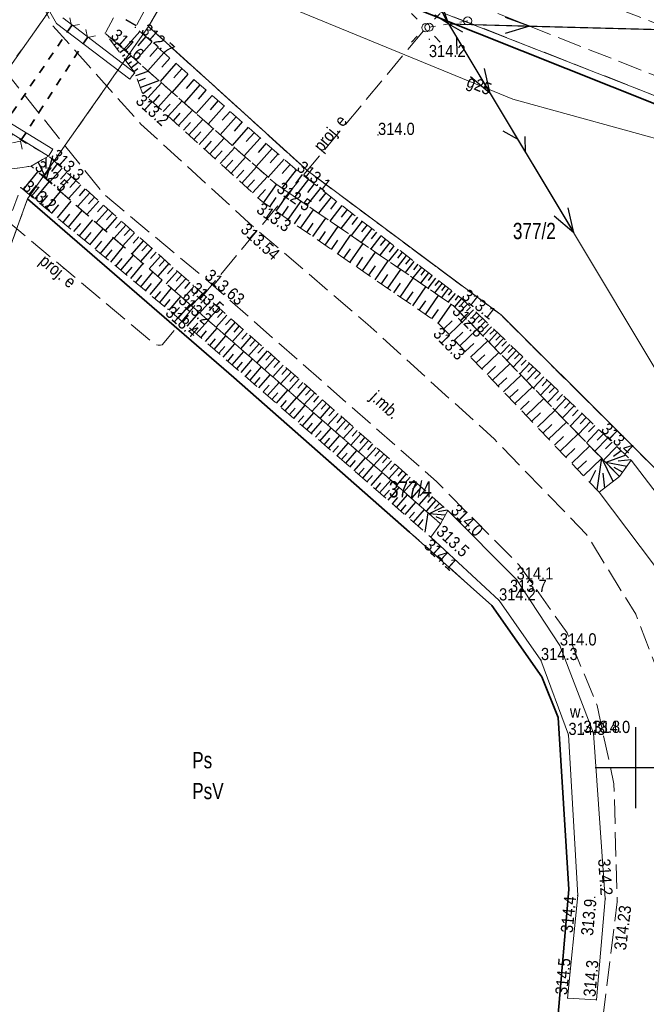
# Model space of a CAD drawing. Header units: metres. Extents: x 7523615 to 7533948, y 5492686 to 5502120.
# Tile 195 of 256: x 7531312 to 7531351, y 5496935 to 5496996. Entities that reach past the tile are written whole.
import ezdxf
from ezdxf.enums import TextEntityAlignment as Align

# ---------------------------------------------------------------- set-up
doc = ezdxf.new("R2010")
doc.units = ezdxf.units.M
for name, pattern in [('0.5_0.5', [1, 0.5, -0.5]), ('1.0_0.5', [1.5, 1, -0.5]), ('1.5_0.5', [2, 1.5, -0.5]), ('219-500', [0]), ('egkk-500', [2, 1.5, -0.5]), ('egug-500', [1, 0.5, -0.5]), ('otkz_500', [1, 0.5, -0.5]), ('suep_nn_500', [0]), ('supp_500', [1, 0.5, -0.5]), ('sutp_500', [0])]:
    doc.linetypes.add(name, pattern=pattern)
doc.layers.get('0').update_dxf_attribs({"color": 2, "lineweight": 5})
doc.styles.get("Standard").update_dxf_attribs({"font": 'Working1250', "width": 0.75})
doc.linetypes.add('902-500', pattern='A,3.75,0,[1,ksztalty.shx,S=0.5,R=0,X=0,Y=0],3.75', length=7.5)
doc.linetypes.add('otdn_500', pattern='A,5,0,[21,ksztalty.shx,S=0.5,R=0,X=-1,Y=0]', length=5)

# ---------------------------------------------------------------- blocks, each defined once
blk = doc.blocks.new('203')
at = {"linetype": 'Continuous', "lineweight": 0}
h = blk.add_hatch(color=0, dxfattribs=at)
edge = h.paths.add_edge_path()
edge.add_arc((0, 0), 0.045, 0, 360)
blk = doc.blocks.new('PW01')
at = {"linetype": 'Continuous', "lineweight": 13}
h = blk.add_hatch(color=0, dxfattribs=at)
edge = h.paths.add_edge_path()
edge.add_arc((0, 0), 0.045, 0, 360)
blk = doc.blocks.new('SM01')
at = {"color": 0, "linetype": 'Continuous', "lineweight": 13}
for p, q in [((-0.53, 0.531), (-0.883, 0.884)), ((0.531, 0.531), (0.884, 0.884)), ((-0.53, -0.53), (-0.883, -0.883)), ((0.531, -0.53), (0.884, -0.883))]:
    blk.add_line(p, q, dxfattribs=at)
blk.add_circle((0, 0), 0.25, dxfattribs=at)
blk = doc.blocks.new('SM05')
at = {"color": 0, "linetype": 'Continuous', "lineweight": 13}
blk.add_circle((0, 0), 0.25, dxfattribs=at)
blk = doc.blocks.new('IB05')
at = {"color": 0, "linetype": 'Continuous', "lineweight": 13}
for q in [(0.354, 0.354), (0.354, -0.354)]:
    blk.add_line((0, 0), q, dxfattribs=at)
blk = doc.blocks.new('SUEP1')
at = {"color": 0, "linetype": 'Continuous'}
for p, q in [((0, 0), (5, 0)), ((5, 0), (3.5, 0.5)), ((5, 0), (3.5, -0.5)), ((5, 0), (15, 0)), ((15, 0), (13.5, 0.5)), ((15, 0), (13.5, -0.5))]:
    blk.add_line(p, q, dxfattribs=at)
blk = doc.blocks.new('SUTP')
at = {"color": 0, "linetype": 'Continuous'}
for p, q in [((0, 0), (0.866, 0.5)), ((0, 0), (9.232, 0)), ((1.866, -0.5), (1, 0)), ((7.366, -0.5), (8.232, 0)), ((9.232, 0), (8.366, 0.5))]:
    blk.add_line(p, q, dxfattribs=at)
blk = doc.blocks.new('RAMKA500K')
at = {"color": 0}
for p, q in [((150, 197.5), (150, 202.5)), ((147.5, 200), (152.5, 200))]:
    blk.add_line(p, q, dxfattribs=at)

msp = doc.modelspace()

# ---------------------------------------------------------------- linework, layer by layer
at = {"layer": '000 Inne (niezydentyfikowane)', "color": 7, "linetype": 'CONTINUOUS', "lineweight": 25, "flags": 128}
for points in [[(7531319.26, 5496995.66), (7531318.61, 5496996.02)], [(7531317.55, 5496994.95), (7531317.6, 5496994.99)], [(7531317.72, 5496994.71), (7531317.77, 5496994.75)], [(7531319.48, 5496995.31), (7531318.49, 5496994.2)], [(7531319.85, 5496994.99), (7531319.36, 5496994.43)], [(7531317.89, 5496994.48), (7531318.05, 5496994.59)], [(7531318.07, 5496994.25), (7531318.17, 5496994.32)], [(7531318.24, 5496994.01), (7531318.49, 5496994.2)], [(7531320.22, 5496994.66), (7531319.23, 5496993.54)], [(7531320.59, 5496994.33), (7531320.1, 5496993.77)], [(7531318.41, 5496993.78), (7531318.56, 5496993.89)], [(7531318.59, 5496993.55), (7531318.94, 5496993.81)], [(7531320.96, 5496994), (7531319.98, 5496992.89)], [(7531321.33, 5496993.67), (7531320.84, 5496993.12)], [(7531318.76, 5496993.31), (7531318.96, 5496993.46)], [(7531318.93, 5496993.08), (7531319.38, 5496993.41)], [(7531319.11, 5496992.85), (7531319.35, 5496993.03)], [(7531321.7, 5496993.34), (7531320.72, 5496992.23)], [(7531322.07, 5496993.01), (7531321.58, 5496992.46)], [(7531319.23, 5496992.59), (7531319.99, 5496992.87)], [(7531319.36, 5496992.26), (7531319.82, 5496992.43)], [(7531322.44, 5496992.69), (7531321.46, 5496991.57)], [(7531322.81, 5496992.36), (7531322.32, 5496991.8)], [(7531319.5, 5496991.87), (7531320.64, 5496992.3)], [(7531319.67, 5496991.5), (7531320.18, 5496991.88)], [(7531319.98, 5496991.22), (7531320.82, 5496992.14)], [(7531323.18, 5496992.03), (7531322.2, 5496990.92)], [(7531323.55, 5496991.7), (7531323.06, 5496991.15)], [(7531320.29, 5496990.94), (7531320.71, 5496991.4)], [(7531320.6, 5496990.66), (7531321.44, 5496991.59)], [(7531323.92, 5496991.37), (7531322.94, 5496990.26)], [(7531320.91, 5496990.38), (7531321.34, 5496990.84)], [(7531321.22, 5496990.09), (7531322.08, 5496991.03)], [(7531324.66, 5496990.72), (7531323.68, 5496989.61)], [(7531324.29, 5496991.05), (7531323.8, 5496990.49)], [(7531321.54, 5496989.81), (7531321.97, 5496990.28)], [(7531321.85, 5496989.52), (7531322.71, 5496990.47)], [(7531322.49, 5496988.94), (7531323.35, 5496989.9)], [(7531325.4, 5496990.06), (7531324.42, 5496988.95)], [(7531325.03, 5496990.39), (7531324.54, 5496989.84)], [(7531322.17, 5496989.23), (7531322.6, 5496989.71)], [(7531323.13, 5496988.36), (7531324, 5496989.32)], [(7531326.14, 5496989.41), (7531325.16, 5496988.3)], [(7531325.77, 5496989.74), (7531325.28, 5496989.18)], [(7531322.81, 5496988.65), (7531323.24, 5496989.13)], [(7531323.78, 5496987.78), (7531324.66, 5496988.75)], [(7531326.88, 5496988.75), (7531325.9, 5496987.65)], [(7531326.51, 5496989.08), (7531326.02, 5496988.53)], [(7531323.45, 5496988.07), (7531323.89, 5496988.55)], [(7531324.43, 5496987.18), (7531325.32, 5496988.16)], [(7531327.62, 5496988.1), (7531326.64, 5496986.99)], [(7531327.25, 5496988.43), (7531326.76, 5496987.87)], [(7531313.69, 5496987.54), (7531313.7, 5496986.88)], [(7531314.06, 5496987.46), (7531313.71, 5496986.22)], [(7531324.1, 5496987.48), (7531324.54, 5496987.97)], [(7531325.09, 5496986.59), (7531325.98, 5496987.57)], [(7531327.99, 5496987.77), (7531327.5, 5496987.22)], [(7531313.22, 5496987.27), (7531313.71, 5496986.22)], [(7531314.69, 5496986.9), (7531313.92, 5496986.04)], [(7531314.39, 5496987.17), (7531314.05, 5496986.69)], [(7531324.76, 5496986.89), (7531325.2, 5496987.38)], [(7531325.75, 5496985.98), (7531326.65, 5496986.98)], [(7531328.36, 5496987.45), (7531327.38, 5496986.34)], [(7531328.73, 5496987.12), (7531328.24, 5496986.57)], [(7531312.3, 5496985.57), (7531313.2, 5496986.66)], [(7531315.27, 5496986.38), (7531314.5, 5496985.53)], [(7531314.98, 5496986.64), (7531314.6, 5496986.21)], [(7531325.42, 5496986.29), (7531325.87, 5496986.78)], [(7531326.42, 5496985.38), (7531327.33, 5496986.38)], [(7531329.1, 5496986.8), (7531328.22, 5496985.67)], [(7531329.48, 5496986.5), (7531329.05, 5496985.95)], [(7531312.66, 5496985.28), (7531313.11, 5496985.82)], [(7531313.02, 5496984.98), (7531313.9, 5496986.05)], [(7531315.84, 5496985.87), (7531315.08, 5496985.03)], [(7531315.55, 5496986.13), (7531315.17, 5496985.7)], [(7531326.08, 5496985.68), (7531326.54, 5496986.18)], [(7531327.1, 5496984.77), (7531327.88, 5496985.9)], [(7531329.85, 5496986.21), (7531329.01, 5496985.13)], [(7531330.57, 5496985.65), (7531329.76, 5496984.61)], [(7531330.21, 5496985.93), (7531329.8, 5496985.4)], [(7531313.37, 5496984.69), (7531313.81, 5496985.22)], [(7531313.72, 5496984.4), (7531314.59, 5496985.46)], [(7531316.4, 5496985.37), (7531315.65, 5496984.53)], [(7531316.12, 5496985.62), (7531315.74, 5496985.2)], [(7531316.68, 5496985.12), (7531316.31, 5496984.7)], [(7531326.75, 5496985.07), (7531327.21, 5496985.58)], [(7531327.48, 5496984.51), (7531327.87, 5496985.08)], [(7531327.86, 5496984.25), (7531328.64, 5496985.38)], [(7531331.26, 5496985.12), (7531330.48, 5496984.12)], [(7531330.92, 5496985.38), (7531330.52, 5496984.87)], [(7531314.06, 5496984.12), (7531314.5, 5496984.64)], [(7531314.41, 5496983.83), (7531315.26, 5496984.87)], [(7531316.96, 5496984.87), (7531316.22, 5496984.04)], [(7531317.24, 5496984.62), (7531316.87, 5496984.21)], [(7531328.23, 5496983.99), (7531328.62, 5496984.56)], [(7531328.61, 5496983.73), (7531329.4, 5496984.86)], [(7531331.92, 5496984.6), (7531331.18, 5496983.64)], [(7531331.59, 5496984.86), (7531331.21, 5496984.37)], [(7531314.75, 5496983.55), (7531315.17, 5496984.06)], [(7531315.09, 5496983.27), (7531315.93, 5496984.29)], [(7531317.52, 5496984.37), (7531316.78, 5496983.55)], [(7531318.07, 5496983.88), (7531317.34, 5496983.06)], [(7531317.79, 5496984.13), (7531317.43, 5496983.72)], [(7531328.99, 5496983.47), (7531329.38, 5496984.04)], [(7531329.37, 5496983.21), (7531330.16, 5496984.34)], [(7531332.56, 5496984.11), (7531331.84, 5496983.19)], [(7531332.24, 5496984.35), (7531331.88, 5496983.88)], [(7531332.87, 5496983.87), (7531332.52, 5496983.42)], [(7531315.42, 5496983), (7531315.84, 5496983.5)], [(7531315.75, 5496982.72), (7531316.58, 5496983.72)], [(7531318.61, 5496983.39), (7531317.89, 5496982.58)], [(7531318.34, 5496983.64), (7531317.98, 5496983.23)], [(7531329.75, 5496982.94), (7531330.14, 5496983.51)], [(7531330.13, 5496982.68), (7531330.92, 5496983.82)], [(7531330.89, 5496982.15), (7531331.68, 5496983.3)], [(7531333.17, 5496983.63), (7531332.48, 5496982.75)], [(7531333.47, 5496983.4), (7531333.13, 5496982.97)], [(7531316.08, 5496982.45), (7531316.49, 5496982.94)], [(7531316.41, 5496982.18), (7531317.22, 5496983.16)], [(7531317.05, 5496981.65), (7531317.85, 5496982.61)], [(7531319.15, 5496982.91), (7531318.44, 5496982.11)], [(7531318.88, 5496983.15), (7531318.52, 5496982.75)], [(7531319.42, 5496982.67), (7531319.07, 5496982.27)], [(7531330.51, 5496982.42), (7531330.91, 5496982.99)], [(7531331.66, 5496981.63), (7531332.45, 5496982.77)], [(7531333.76, 5496983.18), (7531333.1, 5496982.33)], [(7531334.32, 5496982.74), (7531333.69, 5496981.93)], [(7531334.04, 5496982.95), (7531333.72, 5496982.54)], [(7531316.73, 5496981.91), (7531317.14, 5496982.4)], [(7531317.69, 5496981.12), (7531318.47, 5496982.07)], [(7531319.69, 5496982.43), (7531318.98, 5496981.63)], [(7531319.96, 5496982.19), (7531319.6, 5496981.8)], [(7531331.27, 5496981.89), (7531331.67, 5496982.46)], [(7531332.42, 5496981.1), (7531333.22, 5496982.25)], [(7531334.86, 5496982.32), (7531334.25, 5496981.54)], [(7531334.59, 5496982.53), (7531334.28, 5496982.13)], [(7531335.12, 5496982.12), (7531334.82, 5496981.73)], [(7531317.37, 5496981.38), (7531317.77, 5496981.86)], [(7531318.31, 5496980.61), (7531319.08, 5496981.54)], [(7531320.22, 5496981.96), (7531319.52, 5496981.16)], [(7531320.75, 5496981.48), (7531320.05, 5496980.7)], [(7531320.49, 5496981.72), (7531320.14, 5496981.33)], [(7531332.04, 5496981.36), (7531332.44, 5496981.94)], [(7531332.81, 5496980.83), (7531333.2, 5496981.41)], [(7531333.19, 5496980.57), (7531333.99, 5496981.72)], [(7531335.38, 5496981.92), (7531334.79, 5496981.17)], [(7531335.87, 5496981.53), (7531335.31, 5496980.81)], [(7531335.63, 5496981.72), (7531335.34, 5496981.35)], [(7531318, 5496980.86), (7531318.39, 5496981.33)], [(7531318.62, 5496980.35), (7531319, 5496980.81)], [(7531318.93, 5496980.1), (7531319.69, 5496981.02)], [(7531321.27, 5496981.02), (7531320.58, 5496980.24)], [(7531321.01, 5496981.25), (7531320.66, 5496980.86)], [(7531333.58, 5496980.3), (7531333.98, 5496980.88)], [(7531333.96, 5496980.03), (7531334.76, 5496981.19)], [(7531336.35, 5496981.16), (7531335.81, 5496980.47)], [(7531336.11, 5496981.34), (7531335.84, 5496980.99)], [(7531336.81, 5496980.8), (7531336.29, 5496980.14)], [(7531336.58, 5496980.98), (7531336.32, 5496980.64)], [(7531319.23, 5496979.85), (7531319.61, 5496980.3)], [(7531319.53, 5496979.6), (7531320.28, 5496980.5)], [(7531321.79, 5496980.55), (7531321.1, 5496979.78)], [(7531321.53, 5496980.79), (7531321.19, 5496980.4)], [(7531322.05, 5496980.32), (7531321.71, 5496979.94)], [(7531334.35, 5496979.77), (7531334.75, 5496980.35)], [(7531334.74, 5496979.5), (7531335.54, 5496980.66)], [(7531337.25, 5496980.46), (7531336.75, 5496979.82)], [(7531337.03, 5496980.63), (7531336.78, 5496980.3)], [(7531337.46, 5496980.29), (7531337.22, 5496979.98)], [(7531319.83, 5496979.35), (7531320.2, 5496979.8)], [(7531320.12, 5496979.11), (7531320.86, 5496980)], [(7531322.31, 5496980.09), (7531321.62, 5496979.33)], [(7531322.82, 5496979.64), (7531322.14, 5496978.88)], [(7531322.56, 5496979.87), (7531322.22, 5496979.49)], [(7531335.12, 5496979.23), (7531335.52, 5496979.81)], [(7531335.51, 5496978.96), (7531336.31, 5496980.13)], [(7531336.29, 5496978.43), (7531337.09, 5496979.59)], [(7531337.67, 5496980.13), (7531337.2, 5496979.52)], [(7531338.08, 5496979.82), (7531337.62, 5496979.23)], [(7531337.88, 5496979.97), (7531337.64, 5496979.67)], [(7531338.28, 5496979.66), (7531338.05, 5496979.37)], [(7531320.41, 5496978.87), (7531320.78, 5496979.31)], [(7531320.7, 5496978.63), (7531321.43, 5496979.5)], [(7531321.28, 5496978.15), (7531322.01, 5496978.99)], [(7531323.33, 5496979.19), (7531322.65, 5496978.43)], [(7531323.07, 5496979.41), (7531322.73, 5496979.03)], [(7531335.9, 5496978.7), (7531336.3, 5496979.28)], [(7531337.07, 5496977.89), (7531337.87, 5496979.06)], [(7531338.48, 5496979.5), (7531338.04, 5496978.94)], [(7531338.68, 5496979.35), (7531338.46, 5496979.07)], [(7531338.88, 5496979.19), (7531338.46, 5496978.66)], [(7531339.08, 5496979.04), (7531338.88, 5496978.77)], [(7531320.99, 5496978.39), (7531321.35, 5496978.82)], [(7531321.84, 5496977.67), (7531322.57, 5496978.51)], [(7531323.83, 5496978.74), (7531323.16, 5496977.98)], [(7531323.58, 5496978.97), (7531323.24, 5496978.59)], [(7531324.08, 5496978.52), (7531323.75, 5496978.14)], [(7531336.68, 5496978.16), (7531337.08, 5496978.74)], [(7531337.85, 5496977.35), (7531338.66, 5496978.52)], [(7531339.28, 5496978.88), (7531338.84, 5496978.37)], [(7531339.65, 5496978.53), (7531339.17, 5496978.03)], [(7531339.46, 5496978.71), (7531339.23, 5496978.46)], [(7531321.56, 5496977.91), (7531321.92, 5496978.33)], [(7531322.12, 5496977.42), (7531322.48, 5496977.84)], [(7531322.4, 5496977.18), (7531323.12, 5496978.02)], [(7531324.34, 5496978.3), (7531323.67, 5496977.54)], [(7531324.84, 5496977.85), (7531324.17, 5496977.1)], [(7531324.59, 5496978.07), (7531324.25, 5496977.7)], [(7531337.46, 5496977.62), (7531337.86, 5496978.2)], [(7531340.01, 5496978.18), (7531339.53, 5496977.67)], [(7531339.83, 5496978.35), (7531339.59, 5496978.1)], [(7531340.38, 5496977.83), (7531339.88, 5496977.3)], [(7531340.2, 5496978), (7531339.95, 5496977.75)], [(7531322.67, 5496976.94), (7531323.04, 5496977.36)], [(7531322.95, 5496976.7), (7531323.68, 5496977.53)], [(7531325.34, 5496977.41), (7531324.68, 5496976.66)], [(7531325.09, 5496977.63), (7531324.76, 5496977.25)], [(7531325.59, 5496977.19), (7531325.26, 5496976.81)], [(7531338.18, 5496977), (7531338.7, 5496977.5)], [(7531338.51, 5496976.66), (7531339.55, 5496977.65)], [(7531340.75, 5496977.48), (7531340.24, 5496976.94)], [(7531340.57, 5496977.65), (7531340.31, 5496977.39)], [(7531340.93, 5496977.3), (7531340.67, 5496977.03)], [(7531323.23, 5496976.46), (7531323.59, 5496976.88)], [(7531323.51, 5496976.22), (7531324.23, 5496977.05)], [(7531324.06, 5496975.74), (7531324.78, 5496976.57)], [(7531325.84, 5496976.97), (7531325.18, 5496976.22)], [(7531326.09, 5496976.75), (7531325.76, 5496976.37)], [(7531338.84, 5496976.31), (7531339.36, 5496976.81)], [(7531339.17, 5496975.96), (7531340.22, 5496976.96)], [(7531341.12, 5496977.13), (7531340.59, 5496976.58)], [(7531341.48, 5496976.78), (7531340.95, 5496976.21)], [(7531341.3, 5496976.95), (7531341.03, 5496976.67)], [(7531341.67, 5496976.6), (7531341.4, 5496976.31)], [(7531323.78, 5496975.98), (7531324.14, 5496976.39)], [(7531324.61, 5496975.26), (7531325.33, 5496976.09)], [(7531326.33, 5496976.53), (7531325.68, 5496975.78)], [(7531326.83, 5496976.09), (7531326.17, 5496975.35)], [(7531326.58, 5496976.31), (7531326.25, 5496975.94)], [(7531339.51, 5496975.61), (7531340.03, 5496976.11)], [(7531339.84, 5496975.26), (7531340.9, 5496976.26)], [(7531341.86, 5496976.42), (7531341.31, 5496975.84)], [(7531342.25, 5496976.05), (7531341.68, 5496975.45)], [(7531342.05, 5496976.23), (7531341.77, 5496975.94)], [(7531324.34, 5496975.5), (7531324.7, 5496975.91)], [(7531324.89, 5496975.02), (7531325.25, 5496975.44)], [(7531325.16, 5496974.79), (7531325.88, 5496975.61)], [(7531327.32, 5496975.65), (7531326.67, 5496974.92)], [(7531327.08, 5496975.87), (7531326.75, 5496975.5)], [(7531327.57, 5496975.43), (7531327.24, 5496975.07)], [(7531340.18, 5496974.91), (7531340.71, 5496975.41)], [(7531340.52, 5496974.55), (7531341.58, 5496975.56)], [(7531342.65, 5496975.67), (7531342.07, 5496975.06)], [(7531342.45, 5496975.86), (7531342.16, 5496975.56)], [(7531342.85, 5496975.47), (7531342.55, 5496975.17)], [(7531325.44, 5496974.55), (7531325.79, 5496974.96)], [(7531325.71, 5496974.31), (7531326.42, 5496975.13)], [(7531327.81, 5496975.22), (7531327.16, 5496974.48)], [(7531328.3, 5496974.78), (7531327.66, 5496974.05)], [(7531328.06, 5496975), (7531327.73, 5496974.63)], [(7531341.19, 5496973.84), (7531342.26, 5496974.86)], [(7531343.05, 5496975.28), (7531342.46, 5496974.65)], [(7531343.47, 5496974.88), (7531342.86, 5496974.24)], [(7531343.26, 5496975.08), (7531342.96, 5496974.77)], [(7531325.98, 5496974.07), (7531326.34, 5496974.48)], [(7531326.26, 5496973.84), (7531326.97, 5496974.66)], [(7531326.8, 5496973.37), (7531327.51, 5496974.18)], [(7531328.79, 5496974.35), (7531328.14, 5496973.62)], [(7531328.55, 5496974.57), (7531328.22, 5496974.2)], [(7531329.03, 5496974.14), (7531328.71, 5496973.77)], [(7531340.85, 5496974.2), (7531341.38, 5496974.71)], [(7531341.87, 5496973.13), (7531342.95, 5496974.15)], [(7531343.9, 5496974.47), (7531343.27, 5496973.82)], [(7531343.68, 5496974.68), (7531343.37, 5496974.35)], [(7531344.12, 5496974.26), (7531343.8, 5496973.93)], [(7531326.53, 5496973.6), (7531326.88, 5496974.01)], [(7531327.07, 5496973.13), (7531327.43, 5496973.54)], [(7531327.34, 5496972.9), (7531328.05, 5496973.71)], [(7531329.28, 5496973.92), (7531328.63, 5496973.2)], [(7531329.52, 5496973.71), (7531329.2, 5496973.35)], [(7531341.53, 5496973.49), (7531342.07, 5496974)], [(7531344.34, 5496974.05), (7531343.7, 5496973.38)], [(7531344.79, 5496973.62), (7531344.13, 5496972.93)], [(7531344.56, 5496973.84), (7531344.24, 5496973.5)], [(7531327.61, 5496972.66), (7531327.97, 5496973.07)], [(7531327.88, 5496972.43), (7531328.59, 5496973.24)], [(7531329.76, 5496973.5), (7531329.12, 5496972.77)], [(7531330.24, 5496973.07), (7531329.6, 5496972.35)], [(7531330, 5496973.28), (7531329.68, 5496972.92)], [(7531342.22, 5496972.77), (7531342.76, 5496973.28)], [(7531342.56, 5496972.41), (7531343.64, 5496973.44)], [(7531345.25, 5496973.18), (7531344.57, 5496972.48)], [(7531345.02, 5496973.41), (7531344.68, 5496973.06)], [(7531345.49, 5496972.96), (7531345.14, 5496972.6)], [(7531328.15, 5496972.19), (7531328.5, 5496972.6)], [(7531328.42, 5496971.96), (7531329.12, 5496972.77)], [(7531330.72, 5496972.64), (7531330.09, 5496971.93)], [(7531330.48, 5496972.86), (7531330.16, 5496972.5)], [(7531330.96, 5496972.43), (7531330.64, 5496972.07)], [(7531342.9, 5496972.05), (7531343.45, 5496972.56)], [(7531343.25, 5496971.68), (7531344.34, 5496972.72)], [(7531345.72, 5496972.73), (7531345.03, 5496972.01)], [(7531345.97, 5496972.5), (7531345.61, 5496972.13)], [(7531328.69, 5496971.73), (7531329.04, 5496972.13)], [(7531328.96, 5496971.49), (7531329.66, 5496972.3)], [(7531329.5, 5496971.03), (7531330.19, 5496971.83)], [(7531331.2, 5496972.22), (7531330.57, 5496971.51)], [(7531331.68, 5496971.8), (7531331.04, 5496971.09)], [(7531331.44, 5496972.01), (7531331.12, 5496971.65)], [(7531343.6, 5496971.32), (7531344.14, 5496971.84)], [(7531343.95, 5496970.95), (7531345.04, 5496972)], [(7531346.21, 5496972.27), (7531345.5, 5496971.52)], [(7531346.71, 5496971.79), (7531345.98, 5496971.03)], [(7531346.46, 5496972.03), (7531346.1, 5496971.66)], [(7531329.23, 5496971.26), (7531329.58, 5496971.66)], [(7531329.76, 5496970.8), (7531330.11, 5496971.2)], [(7531330.03, 5496970.57), (7531330.72, 5496971.37)], [(7531332.15, 5496971.38), (7531331.52, 5496970.67)], [(7531331.91, 5496971.59), (7531331.6, 5496971.23)], [(7531332.39, 5496971.17), (7531332.07, 5496970.82)], [(7531344.29, 5496970.59), (7531344.84, 5496971.11)], [(7531344.64, 5496970.22), (7531345.75, 5496971.27)], [(7531347.22, 5496971.31), (7531346.47, 5496970.52)], [(7531346.96, 5496971.55), (7531346.59, 5496971.17)], [(7531330.3, 5496970.34), (7531330.64, 5496970.73)], [(7531330.56, 5496970.1), (7531331.26, 5496970.9)], [(7531332.62, 5496970.96), (7531332, 5496970.25)], [(7531333.09, 5496970.54), (7531332.47, 5496969.84)], [(7531332.86, 5496970.75), (7531332.55, 5496970.4)], [(7531345.35, 5496969.48), (7531346.46, 5496970.54)], [(7531347.74, 5496970.81), (7531346.97, 5496970)], [(7531347.48, 5496971.06), (7531347.1, 5496970.66)], [(7531348.01, 5496970.55), (7531347.62, 5496970.15)], [(7531330.83, 5496969.87), (7531331.17, 5496970.27)], [(7531331.09, 5496969.64), (7531331.78, 5496970.44)], [(7531331.62, 5496969.19), (7531332.31, 5496969.98)], [(7531333.56, 5496970.13), (7531332.94, 5496969.43)], [(7531333.33, 5496970.34), (7531333.02, 5496969.98)], [(7531333.8, 5496969.92), (7531333.49, 5496969.57)], [(7531345, 5496969.85), (7531345.55, 5496970.38)], [(7531348.28, 5496970.3), (7531347.49, 5496969.47)], [(7531348.55, 5496970.04), (7531348.15, 5496969.62)], [(7531331.36, 5496969.42), (7531331.7, 5496969.81)], [(7531331.89, 5496968.96), (7531332.23, 5496969.35)], [(7531332.15, 5496968.73), (7531332.84, 5496969.52)], [(7531334.03, 5496969.71), (7531333.41, 5496969.02)], [(7531334.5, 5496969.3), (7531333.88, 5496968.61)], [(7531334.26, 5496969.51), (7531333.95, 5496969.16)], [(7531345.7, 5496969.11), (7531346.26, 5496969.64)], [(7531346.06, 5496968.74), (7531347.17, 5496969.8)], [(7531348.83, 5496969.77), (7531348.02, 5496968.93)], [(7531349.11, 5496969.5), (7531348.64, 5496969.14)], [(7531332.41, 5496968.5), (7531332.76, 5496968.9)], [(7531332.68, 5496968.27), (7531333.36, 5496969.06)], [(7531334.96, 5496968.89), (7531334.35, 5496968.2)], [(7531334.73, 5496969.1), (7531334.42, 5496968.75)], [(7531335.19, 5496968.69), (7531334.88, 5496968.34)], [(7531346.42, 5496968.36), (7531346.98, 5496968.89)], [(7531346.78, 5496967.97), (7531347.91, 5496969.05)], [(7531347.63, 5496967.09), (7531347.91, 5496969.04)], [(7531348.61, 5496967.61), (7531347.91, 5496969.04)], [(7531349.39, 5496969.23), (7531348.17, 5496968.78)], [(7531349.45, 5496968.54), (7531348.17, 5496968.78)], [(7531349.7, 5496968.94), (7531348.93, 5496968.86)], [(7531332.94, 5496968.05), (7531333.28, 5496968.44)], [(7531333.2, 5496967.82), (7531333.88, 5496968.61)], [(7531333.72, 5496967.37), (7531334.4, 5496968.15)], [(7531335.42, 5496968.48), (7531334.81, 5496967.79)], [(7531335.88, 5496968.08), (7531335.27, 5496967.39)], [(7531335.65, 5496968.28), (7531335.35, 5496967.93)], [(7531347.18, 5496967.56), (7531347.55, 5496968.3)], [(7531348.1, 5496967.21), (7531348, 5496968.13)], [(7531349.19, 5496968.18), (7531348.68, 5496968.48)], [(7531333.46, 5496967.59), (7531333.8, 5496967.99)], [(7531333.98, 5496967.14), (7531334.32, 5496967.53)], [(7531334.24, 5496966.92), (7531334.92, 5496967.7)], [(7531336.34, 5496967.67), (7531335.73, 5496966.98)], [(7531336.11, 5496967.87), (7531335.81, 5496967.53)], [(7531336.57, 5496967.47), (7531336.27, 5496967.13)], [(7531334.5, 5496966.69), (7531334.84, 5496967.08)], [(7531334.76, 5496966.47), (7531335.44, 5496967.24)], [(7531336.8, 5496967.27), (7531336.19, 5496966.58)], [(7531337.25, 5496966.86), (7531336.65, 5496966.18)], [(7531337.02, 5496967.06), (7531336.72, 5496966.72)], [(7531335.02, 5496966.24), (7531335.36, 5496966.63)], [(7531335.28, 5496966.02), (7531335.95, 5496966.79)], [(7531335.8, 5496965.57), (7531336.47, 5496966.34)], [(7531337.7, 5496966.46), (7531337.11, 5496965.78)], [(7531337.48, 5496966.66), (7531337.18, 5496966.32)], [(7531337.93, 5496966.26), (7531337.61, 5496965.94)], [(7531335.54, 5496965.79), (7531335.87, 5496966.18)], [(7531336.06, 5496965.35), (7531336.39, 5496965.73)], [(7531336.32, 5496965.11), (7531336.99, 5496965.88)], [(7531337.04, 5496964.5), (7531337.22, 5496965.68)], [(7531338.16, 5496966.06), (7531337.29, 5496965.62)], [(7531338.39, 5496965.85), (7531337.84, 5496965.74)], [(7531336.62, 5496964.86), (7531336.92, 5496965.27)], [(7531338.28, 5496965.54), (7531337.29, 5496965.62)], [(7531338.12, 5496965.25), (7531337.71, 5496965.43)]]:
    msp.add_lwpolyline(points, dxfattribs=at)
at = {"layer": '217-kontur klasyfikacyjny', "color": 7, "linetype": 'egkk-500', "lineweight": 18, "flags": 128}
for points in [[(7531323.78, 5497002.08), (7531320.01, 5496995.61)], [(7531371.84, 5496983.28), (7531323.78, 5497002.08)], [(7531320.01, 5496995.61), (7531329.83, 5496986.71)], [(7531329.83, 5496986.71), (7531341.71, 5496977.86)], [(7531312.57, 5496985), (7531309.04, 5496975.3)], [(7531325.27, 5496974.01), (7531312.57, 5496985)], [(7531341.71, 5496977.86), (7531356.32, 5496963.3)], [(7531336.08, 5496964.5), (7531325.27, 5496974.01)], [(7531341.14, 5496959.98), (7531336.08, 5496964.5)], [(7531344.23, 5496955.59), (7531341.14, 5496959.98)], [(7531345.23, 5496953.09), (7531344.23, 5496955.59)], [(7531345.89, 5496942.51), (7531345.23, 5496953.09)], [(7531345.2, 5496934.59), (7531345.89, 5496942.51)]]:
    msp.add_lwpolyline(points, dxfattribs=at)
at = {"layer": '218-kontur użytku gruntowego', "color": 7, "linetype": 'egug-500', "lineweight": 18, "flags": 128}
for points in [[(7531323.78, 5497002.08), (7531320.01, 5496995.61)], [(7531371.84, 5496983.28), (7531323.78, 5497002.08)], [(7531308.45, 5496988.88), (7531315.89, 5496999.4)], [(7531320.01, 5496995.61), (7531312.57, 5496985)], [(7531329.83, 5496986.71), (7531320.01, 5496995.61)], [(7531341.71, 5496977.86), (7531329.83, 5496986.71)], [(7531312.57, 5496985), (7531309.04, 5496975.3)], [(7531325.27, 5496974.01), (7531312.57, 5496985)], [(7531356.32, 5496963.3), (7531341.71, 5496977.86)], [(7531336.08, 5496964.5), (7531325.27, 5496974.01)], [(7531341.14, 5496959.98), (7531336.08, 5496964.5)], [(7531344.23, 5496955.59), (7531341.14, 5496959.98)], [(7531345.23, 5496953.09), (7531344.23, 5496955.59)], [(7531345.89, 5496942.51), (7531345.23, 5496953.09)], [(7531345.2, 5496934.59), (7531345.89, 5496942.51)]]:
    msp.add_lwpolyline(points, dxfattribs=at)
at = {"layer": '219-działka ewidencyjna', "color": 3, "linetype": '219-500', "lineweight": 18, "flags": 128}
for points in [[(7531320.01, 5496995.61), (7531323.78, 5497002.08)], [(7531323.78, 5497002.08), (7531371.84, 5496983.28)], [(7531308.45, 5496988.88), (7531315.89, 5496999.4)], [(7531312.57, 5496985), (7531320.01, 5496995.61)], [(7531320.01, 5496995.61), (7531329.83, 5496986.71)], [(7531329.83, 5496986.71), (7531341.71, 5496977.86)], [(7531309.04, 5496975.3), (7531312.57, 5496985)], [(7531312.57, 5496985), (7531325.27, 5496974.01)], [(7531341.71, 5496977.86), (7531356.32, 5496963.3)], [(7531325.27, 5496974.01), (7531336.08, 5496964.5)], [(7531336.08, 5496964.5), (7531341.14, 5496959.98)], [(7531341.14, 5496959.98), (7531344.23, 5496955.59)], [(7531344.23, 5496955.59), (7531345.23, 5496953.09)], [(7531345.23, 5496953.09), (7531345.89, 5496942.51)], [(7531345.2, 5496934.59), (7531345.89, 5496942.51)]]:
    msp.add_lwpolyline(points, dxfattribs=at)
at = {"layer": 'jezdnia', "color": 7, "linetype": '1.5_0.5', "lineweight": 18, "flags": 128}
for points in [[(7531286.58, 5497074.46), (7531291.49, 5497075.57), (7531291.37, 5497073.54), (7531290.77, 5497063.65), (7531290.43, 5497058.06), (7531292.55, 5497041.63), (7531298.28, 5497026.75), (7531304.36, 5497014.48), (7531310.31, 5497002.44), (7531312.92, 5496998.1), (7531314.08, 5496995.71), (7531319.54, 5496989.61), (7531326.18, 5496983.54), (7531333.51, 5496977.27), (7531341.3, 5496970.22), (7531346.98, 5496964.35), (7531350, 5496959.44), (7531352.3, 5496953.5), (7531353.24, 5496949.16), (7531353.45, 5496941.25), (7531352.45, 5496933.43), (7531351.1, 5496925.23), (7531349.5, 5496918.14), (7531347.66, 5496908.57), (7531341.05, 5496890.93), (7531338.69, 5496885.96), (7531334.22, 5496876.59), (7531333.45, 5496875.1), (7531330.32, 5496867.73), (7531328.92, 5496863.78), (7531327.8, 5496860.4), (7531326.63, 5496855.5), (7531325.68, 5496850.09), (7531325.07, 5496843.45), (7531325, 5496839.03), (7531324.63, 5496831.54), (7531324.63, 5496824.27), (7531324.69, 5496821.37), (7531325.21, 5496813.03), (7531325.79, 5496804.87), (7531326.23, 5496801.49), (7531326.16, 5496798.75), (7531325.95, 5496795.58), (7531320.64, 5496791.72), (7531321.92, 5496798.74), (7531321.89, 5496800.13), (7531320.84, 5496811.92), (7531320.33, 5496826.16), (7531320.39, 5496831.51), (7531320.65, 5496839.81), (7531320.75, 5496844.54), (7531322.11, 5496855.12), (7531319.75, 5496856.49), (7531317.14, 5496856.97), (7531317.28, 5496859.44), (7531320.39, 5496859.69), (7531323.15, 5496860.6), (7531324.09, 5496863.56), (7531326.04, 5496868.84), (7531329.16, 5496876.46), (7531329.88, 5496877.69), (7531339.15, 5496897.18), (7531341.16, 5496902.94), (7531340.36, 5496903.04), (7531343.47, 5496911.15), (7531345.25, 5496918.97), (7531347.83, 5496933.36), (7531348.86, 5496941.75), (7531348.66, 5496949), (7531347.62, 5496953.83), (7531345.78, 5496958.3), (7531342.82, 5496962.47), (7531337.73, 5496967.62), (7531323.57, 5496980.04), (7531317.26, 5496985.3), (7531310.18, 5496994.14), (7531306.92, 5496999.84), (7531300.26, 5497012.63), (7531294.26, 5497022.99), (7531287.2, 5497042.71), (7531285.67, 5497057.43)], [(7531304.36, 5497014.48), (7531314.53, 5497009.94), (7531330.01, 5497004.34), (7531336.57, 5497001.59), (7531355.29, 5496994.2), (7531370.53, 5496988.17), (7531374.03, 5496986.81), (7531388.52, 5496981.17), (7531412.3, 5496971.99), (7531434.36, 5496963.65), (7531441.22, 5496961.15), (7531442.06, 5496960.86), (7531442.8, 5496960.49), (7531485.44, 5496944.28), (7531488.81, 5496944.03), (7531491.75, 5496942.43), (7531495.49, 5496940.47), (7531494.58, 5496937.9), (7531491.72, 5496938.91), (7531489.4, 5496939.74), (7531484.35, 5496941.49), (7531442.51, 5496957.47), (7531411.58, 5496969.06), (7531387.55, 5496978.28), (7531386.96, 5496978.53), (7531386.36, 5496978.48), (7531385.92, 5496977.59), (7531384.58, 5496978.17), (7531384.61, 5496979.19), (7531384.25, 5496979.59), (7531369.86, 5496985.24), (7531357.1, 5496990.25), (7531335.25, 5496998.89), (7531320.97, 5497005.04), (7531316.19, 5497006.59), (7531313.91, 5497007.04), (7531312.12, 5497006.26), (7531310.86, 5497004.88), (7531310.31, 5497002.44)]]:
    msp.add_lwpolyline(points, close=True, dxfattribs=at)
at = {"layer": 'ogrodzenie trwałe', "color": 7, "linetype": '902-500', "lineweight": 35, "flags": 128}
for points in [[(7531406.79, 5496968.69), (7531323.58, 5497001.87)], [(7531312.57, 5496985), (7531325.27, 5496974.01), (7531336.08, 5496964.5), (7531341.14, 5496959.98), (7531344.23, 5496955.59), (7531345.23, 5496953.09), (7531345.89, 5496942.51), (7531345.2, 5496934.59), (7531344.98, 5496929.2), (7531341.71, 5496911.05), (7531337.48, 5496909.34)]]:
    msp.add_lwpolyline(points, dxfattribs=at)
at = {"layer": 'przepust', "color": 7, "linetype": 'otkz_500', "lineweight": 35, "flags": 128}
for points in [[(7531315.27, 5496995.65), (7531310.94, 5496989.3)], [(7531316.25, 5496994.94), (7531312.13, 5496988.56)]]:
    msp.add_lwpolyline(points, dxfattribs=at)
at = {"layer": 'przewód elektroenergetyczny niskiego napięcia', "color": 1, "linetype": 'suep_nn_500', "lineweight": 18, "flags": 128}
for points in [[(7531338.47, 5496995.77), (7531326.73, 5497030.75)], [(7531326.73, 5497030.75), (7531338.47, 5496995.77)], [(7531371.98, 5496994.89), (7531338.47, 5496995.77)], [(7531359.12, 5496961.33), (7531338.47, 5496995.77)]]:
    msp.add_lwpolyline(points, dxfattribs=at)
at = {"layer": 'przewód elektroenergetyczny podziemny - ob. projektowany', "color": 6, "linetype": '1.5_0.5', "lineweight": 18, "flags": 128}
msp.add_lwpolyline([(7531336.93, 5496995.35), (7531320.86, 5496976.03), (7531320.76, 5496976), (7531320.6, 5496976), (7531320.41, 5496976.05), (7531306.65, 5496987.56)], dxfattribs=at)
at = {"layer": 'przewód gazowy', "color": 7, "linetype": 'CONTINUOUS', "lineweight": 18, "flags": 128}
msp.add_lwpolyline([(7531299.23, 5496996.7), (7531312.39, 5497003.49), (7531342.44, 5496991.15), (7531359.56, 5496986.43), (7531393.17, 5496974.57), (7531411.75, 5496966.47), (7531412.83, 5496965.77), (7531406.54, 5496932.3), (7531404.41, 5496921.77), (7531400.92, 5496906.02), (7531401.79, 5496897.19), (7531400.71, 5496889.71), (7531398.79, 5496877.74), (7531391.14, 5496875.18), (7531366.79, 5496861.18), (7531360.3, 5496842.78), (7531354.42, 5496820.26), (7531344.92, 5496813.63), (7531344.4, 5496811.07), (7531343.74, 5496808.35), (7531346.89, 5496797.84), (7531347.19, 5496783.75)], dxfattribs=at)
at = {"layer": 'przewód telekomunikacyjny napowietrzny', "color": 30, "linetype": 'sutp_500', "lineweight": 18, "flags": 128}
for points in [[(7531331.14, 5497009.94), (7531338.47, 5496995.77)], [(7531338.47, 5496995.77), (7531359.12, 5496961.33)], [(7531359.12, 5496961.33), (7531338.47, 5496995.77)]]:
    msp.add_lwpolyline(points, dxfattribs=at)
at = {"layer": 'rów melioracyjny (poligon)', "color": 7, "linetype": '0.5_0.5', "lineweight": 18, "flags": 128}
msp.add_lwpolyline([(7531298.94, 5496913.53), (7531297.72, 5496914.09), (7531301.42, 5496941.07), (7531303.95, 5496960.7), (7531304.63, 5496966.05), (7531307.29, 5496980.65), (7531310.43, 5496989.62), (7531313.86, 5496987.64), (7531312.79, 5496987.02), (7531311.38, 5496986.82), (7531308.18, 5496980.52), (7531305.69, 5496965.87), (7531305.15, 5496960.69), (7531302.62, 5496940.96)], close=True, dxfattribs=at)
at = {"layer": 'rów przydrożny (poligon)', "color": 7, "linetype": 'CONTINUOUS', "lineweight": 18, "flags": 128}
for points in [[(7531347.76, 5496966.95), (7531349, 5496967.92), (7531349.72, 5496968.92), (7531355.97, 5496960.74), (7531357.93, 5496949.63), (7531359.15, 5496947.62), (7531357.89, 5496947.9), (7531354.89, 5496948.55), (7531354.18, 5496948.71), (7531354.71, 5496950.85), (7531353.68, 5496959.1)], [(7531345.81, 5496935.82), (7531346.43, 5496942.13), (7531345.86, 5496952.01), (7531344.17, 5496956.62), (7531341.59, 5496960.29), (7531337.4, 5496964.18), (7531337.99, 5496965.01), (7531338.43, 5496965.82), (7531342.67, 5496961.58), (7531345.33, 5496957.52), (7531347.4, 5496952.13), (7531348.13, 5496941.93), (7531347.58, 5496935.71)]]:
    msp.add_lwpolyline(points, close=True, dxfattribs=at)
at = {"layer": 'skarpa nieumocniona', "color": 7, "linetype": '1.0_0.5', "lineweight": 18, "flags": 128}
for points in [[(7531349, 5496967.92), (7531338.79, 5496978.43), (7531327.84, 5496985.93), (7531317.35, 5496995.21), (7531321.8, 5497003.59), (7531323.13, 5497002.72), (7531319.2, 5496995.56), (7531329.03, 5496986.85), (7531339.28, 5496978.88), (7531349.72, 5496968.92)], [(7531349, 5496967.92), (7531338.79, 5496978.43), (7531327.84, 5496985.93), (7531317.35, 5496995.21), (7531321.8, 5497003.59), (7531323.13, 5497002.72), (7531319.2, 5496995.56), (7531329.03, 5496986.85), (7531339.28, 5496978.88), (7531349.72, 5496968.92)], [(7531349, 5496967.92), (7531347.76, 5496966.95), (7531337.86, 5496977.34), (7531327.02, 5496984.83), (7531319.62, 5496991.55), (7531319.17, 5496992.76), (7531317.35, 5496995.21), (7531327.84, 5496985.93), (7531338.79, 5496978.43)], [(7531349, 5496967.92), (7531347.76, 5496966.95), (7531337.86, 5496977.34), (7531327.02, 5496984.83), (7531319.62, 5496991.55), (7531319.17, 5496992.76), (7531317.35, 5496995.21), (7531327.84, 5496985.93), (7531338.79, 5496978.43)], [(7531321.99, 5496979.01), (7531312.79, 5496987.02), (7531313.86, 5496987.64), (7531322.76, 5496979.69), (7531338.43, 5496965.82), (7531337.99, 5496965.01)], [(7531321.99, 5496979.01), (7531312.79, 5496987.02), (7531313.86, 5496987.64), (7531322.76, 5496979.69), (7531338.43, 5496965.82), (7531337.99, 5496965.01)], [(7531305.69, 5496965.87), (7531308.18, 5496980.52), (7531311.38, 5496986.82), (7531312.79, 5496987.02), (7531321.99, 5496979.01), (7531337.99, 5496965.01), (7531337.4, 5496964.18), (7531321.21, 5496978.21), (7531312.15, 5496985.7), (7531310.09, 5496979.97), (7531307.64, 5496965.73)], [(7531305.69, 5496965.87), (7531308.18, 5496980.52), (7531311.38, 5496986.82), (7531312.79, 5496987.02), (7531321.99, 5496979.01), (7531337.99, 5496965.01), (7531337.4, 5496964.18), (7531321.21, 5496978.21), (7531312.15, 5496985.7), (7531310.09, 5496979.97), (7531307.64, 5496965.73)]]:
    msp.add_lwpolyline(points, close=True, dxfattribs=at)
at = {"layer": 'słup przewodów napowietrznych', "color": 7, "linetype": 'supp_500', "lineweight": 18, "flags": 128}
msp.add_lwpolyline([(7531339.66, 5496995.96), (7531337.28, 5496995.57)], dxfattribs=at)
at = {"layer": 'ściana oporowa (linia)', "color": 0, "linetype": 'otdn_500', "lineweight": 18}
for p, q in [((7531313.533, 5496997.247), (7531314.344, 5496995.809)), ((7531314.344, 5496995.809), (7531318.858, 5496992.371)), ((7531318.858, 5496992.371), (7531319.01, 5496992.57)), ((7531309.299, 5496990.427), (7531313.86, 5496987.637)), ((7531313.86, 5496987.637), (7531313.99, 5496987.85))]:
    msp.add_line(p, q, dxfattribs=at)
at = {"layer": 'ściana oporowa (linia)', "color": 0, "lineweight": 18}
for p, q in [((7531314.736, 5496996.151), (7531319.162, 5496992.769)), ((7531319.162, 5496992.769), (7531319.01, 5496992.57)), ((7531309.56, 5496990.853), (7531314.121, 5496988.063)), ((7531314.121, 5496988.063), (7531313.99, 5496987.85))]:
    msp.add_line(p, q, dxfattribs=at)

# ---------------------------------------------------------------- block references
at = {"layer": '203-punkt graniczny', "color": 3, "linetype": 'CONTINUOUS', "lineweight": 18}
for p in [(7531320.01, 5496995.61), (7531329.83, 5496986.71), (7531312.57, 5496985), (7531341.71, 5496977.86), (7531325.27, 5496974.01), (7531336.08, 5496964.5), (7531341.14, 5496959.98), (7531344.23, 5496955.59), (7531345.23, 5496953.09), (7531345.89, 5496942.51)]:
    msp.add_blockref('203', p, dxfattribs=at)
at = {"layer": 'latarnia', "color": 7, "linetype": 'CONTINUOUS', "lineweight": 18}
msp.add_blockref('SM01', (7531337.08, 5496995.54), dxfattribs=at)
at = {"layer": 'pikieta naturalna', "color": 7, "linetype": 'CONTINUOUS', "lineweight": 13}
for p in [(7531319.2, 5496995.56), (7531317.35, 5496995.21), (7531337.3, 5496994.83), (7531319.62, 5496991.55), (7531334.14, 5496988.94), (7531313.86, 5496987.64), (7531312.79, 5496987.02), (7531329.03, 5496986.85), (7531312.15, 5496985.7), (7531327.84, 5496985.93), (7531327.02, 5496984.83), (7531326.18, 5496983.54), (7531322.76, 5496979.69), (7531321.99, 5496979.01), (7531338.79, 5496978.43), (7531339.28, 5496978.88), (7531321.21, 5496978.21), (7531337.86, 5496977.34), (7531349.72, 5496968.92), (7531338.43, 5496965.82), (7531337.99, 5496965.01), (7531337.4, 5496964.18), (7531342.67, 5496961.58), (7531342.26, 5496960.81), (7531341.59, 5496960.29), (7531345.33, 5496957.52), (7531344.17, 5496956.62), (7531345.86, 5496952.01), (7531346.78, 5496952.14), (7531347.4, 5496952.13), (7531346.43, 5496942.13), (7531347.48, 5496942.02), (7531348.13, 5496941.93), (7531345.81, 5496935.82), (7531347.58, 5496935.71)]:
    msp.add_blockref('PW01', p, dxfattribs=at)
at = {"layer": 'pikieta sztuczna', "color": 7, "linetype": 'CONTINUOUS', "lineweight": 13}
for p in [(7531326.18, 5496983.54), (7531323.57, 5496980.04), (7531348.86, 5496941.75)]:
    msp.add_blockref('PW01', p, dxfattribs=at)
at = {"layer": 'przepust', "color": 7, "linetype": 'CONTINUOUS', "lineweight": 35}
for p, rotation in [((7531315.27, 5496995.65), 415.71), ((7531316.25, 5496994.94), 417.147), ((7531312.13, 5496988.56), 237.147)]:
    msp.add_blockref('IB05', p, dxfattribs=dict(at, rotation=rotation))
at = {"layer": 'przewód elektroenergetyczny niskiego napięcia', "color": 1, "linetype": 'CONTINUOUS', "lineweight": 18}
for rotation in [108.553, 300.947, 358.496]:
    msp.add_blockref('SUEP1', (7531338.47, 5496995.77), dxfattribs=dict(at, rotation=rotation))
at = {"layer": 'przewód telekomunikacyjny napowietrzny', "color": 30, "linetype": 'CONTINUOUS', "lineweight": 18}
for rotation in [117.352, 300.947]:
    msp.add_blockref('SUTP', (7531338.47, 5496995.77), dxfattribs=dict(at, rotation=rotation))
at = {"layer": 'słup przewodów napowietrznych', "color": 7, "linetype": 'CONTINUOUS', "lineweight": 18}
for p in [(7531339.66, 5496995.96), (7531337.28, 5496995.57)]:
    msp.add_blockref('SM05', p, dxfattribs=at)
at = {"layer": 'Wstawianie ramki sekcyjnej z opisem', "color": 7, "linetype": 'CONTINUOUS', "lineweight": 13}
msp.add_blockref('RAMKA500K', (7531200, 5496750), dxfattribs=at)

# ---------------------------------------------------------------- texts
at = {"layer": '209-oznaczenie konturu klasyfikacyjnego', "color": 7, "linetype": 'CONTINUOUS', "lineweight": 18, "width": 0.79}
msp.add_text('PsV', height=1, dxfattribs=at).set_placement((7531322.7, 5496949.06), align=Align.TOP_LEFT)
at = {"layer": '210-oznaczenie konturu użytku gruntowego', "color": 7, "linetype": 'CONTINUOUS', "lineweight": 18, "width": 0.79}
msp.add_text('Ps', height=1, dxfattribs=at).set_placement((7531322.7, 5496949.96))
at = {"layer": '211-numer działki ewidencyjnej', "color": 3, "linetype": 'CONTINUOUS', "lineweight": 18, "width": 0.79}
for s, p in [('377/2', (7531342.44, 5496983.53)), ('377/4', (7531334.81, 5496967.63))]:
    msp.add_text(s, height=1, dxfattribs=at).set_placement(p, align=Align.TOP_LEFT)
at = {"layer": 'jezdnia-Atr17', "color": 7, "width": 0.9}
msp.add_text('j.mb.', height=0.75, rotation=317.329, dxfattribs=at).set_placement((7531333.86, 5496972.99), align=Align.MIDDLE_LEFT)
at = {"layer": 'pikieta naturalna-Atr2', "color": 7, "width": 0.9}
for s, rotation, p in [('311.6', 318.502, (7531317.63, 5496994.97)), ('312.7', 318.457, (7531319.5, 5496995.29)), ('313.3', 318.226, (7531313.94, 5496987.57)), ('312.5', 318.955, (7531312.96, 5496986.87)), ('313.1', 322.132, (7531329.08, 5496986.81)), ('313.2', 320.419, (7531312.21, 5496985.65)), ('313.1', 322.132, (7531339.23, 5496978.92)), ('313.4', 316.348, (7531347.81, 5496970.75)), ('314.0', 315, (7531338.56, 5496965.76)), ('313.5', 317.126, (7531337.67, 5496964.44)), ('314.1', 317.126, (7531336.91, 5496963.6)), ('314.2', 274.093, (7531347.68, 5496944.37)), ('314.4', 84.388, (7531346.12, 5496939.8)), ('313.9', 84.388, (7531347.37, 5496939.63)), ('314.5', 84.388, (7531345.78, 5496935.99)), ('314.3', 84.947, (7531347.52, 5496935.87))]:
    msp.add_text(s, height=0.75, rotation=rotation, dxfattribs=at).set_placement(p)
for s, p in [('314.2', (7531337.27, 5496993.73)), ('314.0', (7531334.14, 5496988.94)), ('314.1', (7531342.67, 5496961.58)), ('313.7', (7531342.26, 5496960.81)), ('314.2', (7531341.59, 5496960.29)), ('314.0', (7531345.33, 5496957.52)), ('314.3', (7531344.17, 5496956.62)), ('314.3', (7531345.86, 5496952.01)), ('313.8', (7531346.78, 5496952.14)), ('314.0', (7531347.4, 5496952.13))]:
    msp.add_text(s, height=0.75, dxfattribs=at).set_placement(p)
for s, rotation, p in [('313.2', 317.757, (7531319.67, 5496991.51)), ('313.3', 325.357, (7531327.02, 5496984.83)), ('313.3', 313.616, (7531338.02, 5496977.17))]:
    msp.add_text(s, height=0.75, rotation=rotation, dxfattribs=at).set_placement(p, align=Align.TOP_LEFT)
for s, rotation, p in [('312.5', 325.591, (7531328.05, 5496985.79)), ('313.5', 317.962, (7531322.79, 5496979.66)), ('313.2', 318.446, (7531322.04, 5496978.97)), ('313.4', 318.752, (7531321.24, 5496978.19)), ('312.8', 314.17, (7531338.92, 5496978.3))]:
    msp.add_text(s, height=0.75, rotation=rotation, dxfattribs=at).set_placement(p, align=Align.MIDDLE_LEFT)
at = {"layer": 'pikieta sztuczna-Atr2', "color": 7, "width": 0.9}
msp.add_text('313.54', height=0.75, rotation=317.568, dxfattribs=at).set_placement((7531326.13, 5496983.59), align=Align.TOP_LEFT)
for s, rotation, p in [('313.63', 320.185, (7531323.41, 5496980.17)), ('314.23', 83.001, (7531349.4, 5496938.73))]:
    msp.add_text(s, height=0.75, rotation=rotation, dxfattribs=at).set_placement(p)
at = {"layer": 'przewód elektroenergetyczny podziemny - ob. projektowany-Atr1', "color": 1, "width": 0.9}
msp.add_text('proj. e', height=0.75, rotation=50.246, dxfattribs=at).set_placement((7531330.68, 5496987.84))
msp.add_text('proj. e', height=0.75, rotation=320.088, dxfattribs=at).set_placement((7531313.71, 5496981.65), align=Align.TOP_LEFT)
at = {"layer": 'przewód gazowy-Atr1', "color": 7, "width": 0.9}
msp.add_text('g25', height=0.75, rotation=337.674, dxfattribs=at).set_placement((7531339.67, 5496992.29), align=Align.MIDDLE_LEFT)
at = {"layer": 'rów przydrożny (poligon)-Atr17', "color": 7, "width": 0.9}
msp.add_text('w.', height=0.75, dxfattribs=at).set_placement((7531345.95, 5496953.07))

doc.saveas('drawing.dxf')
